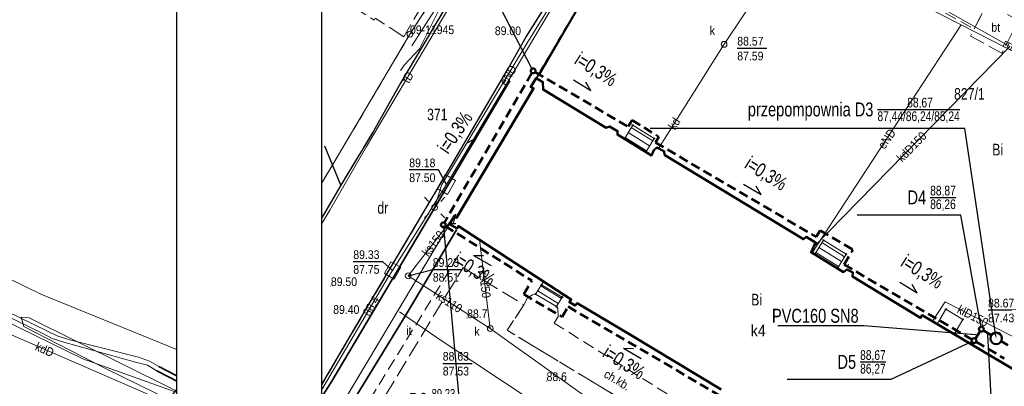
# Model space of a CAD drawing. Header units: metres. Extents: x 5550680 to 5557791, y 5952678 to 5961317.
# Tile 9 of 16: x 5550973 to 5551058, y 5960678 to 5960710. Entities that reach past the tile are written whole.
import ezdxf
from ezdxf import colors
from ezdxf.entities.mleader import LeaderData, LeaderLine
from ezdxf.enums import TextEntityAlignment as Align
from ezdxf.math import Vec2, Vec3

# ---------------------------------------------------------------- set-up
doc = ezdxf.new("R2010")
doc.units = ezdxf.units.M
doc.header["$MEASUREMENT"] = 0
doc.set_wipeout_variables(frame=1)
for name, pattern in [('0.5_0.5', [1, 0.5, -0.5]), ('1.0_0.5', [1.5, 1, -0.5]), ('1.5_0.5', [2, 1.5, -0.5]), ('219-500', [0])]:
    doc.linetypes.add(name, pattern=pattern)
doc.layers.get('0').update_dxf_attribs({"color": 2, "linetype": 'CONTINUOUS', "lineweight": 5})
for name, color, linetype in [('#PUNKTY', 7, 'CONTINUOUS'), ('202-punkt graniczny', 7, 'CONTINUOUS'), ('202-punkt graniczny-Atr103', 7, 'CONTINUOUS'), ('203-punkt graniczny', 7, 'CONTINUOUS'), ('203-punkt graniczny-Atr103', 7, 'CONTINUOUS'), ('210-oznaczenie konturu użytku gruntowego', 7, 'CONTINUOUS'), ('211-numer działki ewidencyjnej', 7, 'CONTINUOUS'), ('218-kontur użytku gruntowego', 7, 'CONTINUOUS'), ('219-działka ewidencyjna', 7, 'CONTINUOUS'), ('312-budynek ewidencyjny', 7, 'CONTINUOUS'), ('312-oznaczenie budynku ewidencyjnego-Atr117', 7, 'CONTINUOUS'), ('352-schody', 7, 'CONTINUOUS'), ('_TABELA', 7, 'CONTINUOUS'), ('chodnik', 7, 'CONTINUOUS'), ('chodnik-Atr17', 7, 'CONTINUOUS'), ('inny obiekt trwale związany z budynkiem (powierzchnia)', 7, 'CONTINUOUS'), ('inny obiekt zagospodarowania terenu', 7, 'CONTINUOUS'), ('inny obiekt zagospodarowania terenu-Atr17', 7, 'CONTINUOUS'), ('jezdnia', 7, 'CONTINUOUS'), ('komora podziemna', 7, 'CONTINUOUS'), ('kratka ściekowa', 7, 'CONTINUOUS'), ('krawężnik', 7, 'CONTINUOUS'), ('latarnia', 7, 'CONTINUOUS'), ('obszar utwardzony', 7, 'CONTINUOUS'), ('obszar utwardzony-Atr17', 7, 'CONTINUOUS'), ('obudowa ochronna przewodu', 7, 'CONTINUOUS'), ('ogrodzenie trwałe', 7, 'CONTINUOUS'), ('pikieta naturalna', 7, 'CONTINUOUS'), ('pikieta naturalna-Atr2', 7, 'CONTINUOUS'), ('pikieta sztuczna', 7, 'CONTINUOUS'), ('pikieta sztuczna-Atr2', 7, 'CONTINUOUS'), ('przewód ciepłowniczy', 7, 'CONTINUOUS'), ('przewód elektroenergetyczny podziemny', 7, 'CONTINUOUS'), ('przewód elektroenergetyczny podziemny-Atr1', 7, 'CONTINUOUS'), ('przewód kanalizacyjny', 7, 'CONTINUOUS'), ('przewód kanalizacyjny-Atr1', 7, 'CONTINUOUS'), ('przewód telekomunikacyjny podziemny', 7, 'CONTINUOUS'), ('przewód telekomunikacyjny podziemny-Atr1', 7, 'CONTINUOUS'), ('przewód wodociągowy', 7, 'CONTINUOUS'), ('Punkt budynku', 7, 'CONTINUOUS'), ('Punkt budynku-Atr104', 7, 'CONTINUOUS'), ('rzedna', 7, 'CONTINUOUS'), ('rzedna-Atr2', 7, 'CONTINUOUS'), ('rzedna-Atr3', 7, 'CONTINUOUS'), ('studnia kanalizacyjna', 7, 'CONTINUOUS'), ('studnia kanalizacyjna-Atr17', 7, 'CONTINUOUS')]:
    doc.layers.add(name, color=color, linetype=linetype)
doc.layers.add('_drenaż', color=6, linetype='1.0_0.5', lineweight=50)
doc.styles.get("Standard").update_dxf_attribs({"font": 'Working1250', "width": 0.75})
doc.linetypes.add('902-500', pattern='A,3.75,0,[1,ksztalty.shx,S=0.5,R=0,X=0,Y=0],3.75', length=7.5)

# ---------------------------------------------------------------- blocks, each defined once
blk = doc.blocks.new('203')
at = {"linetype": 'Continuous', "lineweight": 0}
h = blk.add_hatch(color=0, dxfattribs=at)
edge = h.paths.add_edge_path()
edge.add_arc((0, 0), 0.045, 0, 360)
blk = doc.blocks.new('202')
at = {"color": 0, "linetype": 'Continuous', "lineweight": 0}
blk.add_circle((0, 0), 0.25, dxfattribs=at)
blk = doc.blocks.new('PUNKTBUD')
at = {"color": 0}
blk.add_circle((0, 0), 0.045, dxfattribs=at)
blk = doc.blocks.new('PW01')
at = {"linetype": 'Continuous', "lineweight": 13}
h = blk.add_hatch(color=0, dxfattribs=at)
edge = h.paths.add_edge_path()
edge.add_arc((0, 0), 0.045, 0, 360)
blk = doc.blocks.new('US15')
at = {"color": 0, "linetype": 'Continuous', "lineweight": 13}
blk.add_circle((0, 0), 0.25, dxfattribs=at)
blk = doc.blocks.new('SM01')
at = {"color": 0, "linetype": 'Continuous', "lineweight": 13}
for p, q in [((-0.53, 0.531), (-0.883, 0.884)), ((0.531, 0.531), (0.884, 0.884)), ((-0.53, -0.53), (-0.883, -0.883)), ((0.531, -0.53), (0.884, -0.883))]:
    blk.add_line(p, q, dxfattribs=at)
blk.add_circle((0, 0), 0.25, dxfattribs=at)
blk = doc.blocks.new('US05')
at = {"color": 0, "linetype": 'Continuous', "lineweight": 13}
for p, q in [((-0.525, -0.25), (-0.525, 0.25)), ((-0.525, 0.25), (-0.175, 0.25)), ((-0.175, -0.25), (-0.175, 0.25)), ((-0.175, 0.25), (0.175, 0.25)), ((0.175, -0.25), (0.175, 0.25)), ((0.175, 0.25), (0.525, 0.25)), ((0.525, -0.25), (0.525, 0.25)), ((-0.525, -0.25), (-0.175, -0.25)), ((-0.175, -0.25), (0.175, -0.25)), ((0.175, -0.25), (0.525, -0.25))]:
    blk.add_line(p, q, dxfattribs=at)

msp = doc.modelspace()

# ---------------------------------------------------------------- linework, layer by layer
at = {"layer": '218-kontur użytku gruntowego', "color": 252, "linetype": '0.5_0.5', "lineweight": 18, "flags": 128}
for points in [[(5551043.59, 5960748.9), (5551017.57, 5960704.8)], [(5551017.84, 5960725.89), (5551006.69, 5960708.58)], [(5551006.69, 5960708.58), (5550990, 5960680.4)], [(5551017.57, 5960704.8), (5551017.12, 5960704.04)], [(5551017.34, 5960703.91), (5551010.71, 5960692.75)], [(5551017.12, 5960704.04), (5551017.34, 5960703.91)], [(5551010.49, 5960692.88), (5551010.09, 5960692.2)], [(5551010.71, 5960692.75), (5551010.49, 5960692.88)], [(5551010.09, 5960692.2), (5550999.81, 5960674.97)], [(5550988.95, 5960681.11), (5550965.88, 5960650.84)], [(5550990, 5960680.4), (5550988.95, 5960681.11)]]:
    msp.add_lwpolyline(points, dxfattribs=at)
at = {"layer": '219-działka ewidencyjna', "color": 252, "linetype": '219-500', "lineweight": 18, "flags": 128}
for points in [[(5551043.59, 5960748.9), (5551017.57, 5960704.8)], [(5551017.84, 5960725.89), (5551006.69, 5960708.58)], [(5551006.69, 5960708.58), (5550990, 5960680.4)], [(5551017.57, 5960704.8), (5551017.12, 5960704.04)], [(5551017.34, 5960703.91), (5551010.71, 5960692.75)], [(5551017.34, 5960703.91), (5551017.12, 5960704.04)], [(5551010.49, 5960692.88), (5551010.09, 5960692.2)], [(5551010.71, 5960692.75), (5551010.49, 5960692.88)], [(5551010.09, 5960692.2), (5550999.81, 5960674.97)], [(5550988.95, 5960681.11), (5550965.88, 5960650.84)], [(5550990, 5960680.4), (5550988.95, 5960681.11)]]:
    msp.add_lwpolyline(points, dxfattribs=at)
at = {"layer": '312-budynek ewidencyjny', "color": 252, "linetype": 'Continuous', "lineweight": 50, "flags": 128}
for points in [[(5551017.12, 5960704.04), (5551017.57, 5960704.8)], [(5551017.57, 5960704.8), (5551018.16, 5960704.45)], [(5551018.16, 5960704.45), (5551018.18, 5960703.82)], [(5551010.71, 5960692.75), (5551017.34, 5960703.91)], [(5551017.34, 5960703.91), (5551017.12, 5960704.04)], [(5551018.18, 5960703.82), (5551023.6, 5960700.52)], [(5551023.6, 5960700.52), (5551023.91, 5960700.63)], [(5551023.91, 5960700.63), (5551024.58, 5960700.23)], [(5551024.58, 5960700.23), (5551024.59, 5960699.93)], [(5551024.59, 5960699.93), (5551027.51, 5960698.13)], [(5551027.51, 5960698.13), (5551027.72, 5960698.57)], [(5551027.72, 5960698.57), (5551027.97, 5960698.8)], [(5551027.97, 5960698.8), (5551028.6, 5960698.49)], [(5551028.6, 5960698.49), (5551028.67, 5960698.16)], [(5551028.67, 5960698.16), (5551040.64, 5960690.92)], [(5551010.09, 5960692.2), (5551010.49, 5960692.88)], [(5551010.49, 5960692.88), (5551010.71, 5960692.75)], [(5551010.75, 5960691.84), (5551010.09, 5960692.2)], [(5551010.88, 5960692.05), (5551010.75, 5960691.84)], [(5551020.59, 5960685.72), (5551010.88, 5960692.05)], [(5551040.64, 5960690.92), (5551040.87, 5960691.11)], [(5551040.87, 5960691.11), (5551041.68, 5960690.62)], [(5551041.68, 5960690.62), (5551041.3, 5960689.8)], [(5551041.3, 5960689.8), (5551044.07, 5960688.08)], [(5551044.07, 5960688.08), (5551044.36, 5960688.31)], [(5551044.36, 5960688.31), (5551044.88, 5960688.04)], [(5551044.88, 5960688.04), (5551044.85, 5960687.71)], [(5551044.85, 5960687.71), (5551050.71, 5960684.14)], [(5551020.46, 5960685.49), (5551020.59, 5960685.72)], [(5551020.94, 5960685.2), (5551020.46, 5960685.49)], [(5551021.1, 5960685.4), (5551020.94, 5960685.2)], [(5551025.7, 5960682.67), (5551021.1, 5960685.4)], [(5551050.71, 5960684.14), (5551050.87, 5960684.37)], [(5551050.87, 5960684.37), (5551063.81, 5960676.7)], [(5551033.52, 5960677.98), (5551025.7, 5960682.67)]]:
    msp.add_lwpolyline(points, dxfattribs=at)
at = {"layer": '352-schody', "color": 252, "linetype": 'Continuous', "lineweight": 18, "flags": 128}
for points in [[(5551027.03, 5960698.42), (5551025.18, 5960699.57), (5551025.9, 5960700.73), (5551027.75, 5960699.59)], [(5551027.03, 5960698.42), (5551025.18, 5960699.57), (5551025.9, 5960700.73), (5551027.75, 5960699.59)], [(5551043.55, 5960688.4), (5551041.6, 5960689.62), (5551042.35, 5960690.83), (5551044.31, 5960689.62)], [(5551043.55, 5960688.4), (5551041.6, 5960689.62), (5551042.35, 5960690.83), (5551044.31, 5960689.62)], [(5551018.03, 5960686.98), (5551019.81, 5960685.91), (5551019.33, 5960685.12), (5551017.52, 5960686.19)], [(5551018.03, 5960686.98), (5551019.81, 5960685.91), (5551019.33, 5960685.12), (5551017.52, 5960686.19)], [(5551018.21, 5960687.27), (5551019.92, 5960686.16), (5551019.81, 5960685.91), (5551018.03, 5960686.98)], [(5551018.21, 5960687.27), (5551019.92, 5960686.16), (5551019.81, 5960685.91), (5551018.03, 5960686.98)]]:
    msp.add_lwpolyline(points, close=True, dxfattribs=at)
for points in [[(5551025.515, 5960700.109), (5551027.363, 5960698.962)], [(5551025.778, 5960700.534), (5551027.625, 5960699.388)], [(5551025.251, 5960699.684), (5551027.101, 5960698.536)], [(5551041.96, 5960690.2), (5551043.913, 5960688.983)], [(5551042.223, 5960690.625), (5551044.178, 5960689.408)], [(5551041.696, 5960689.775), (5551043.649, 5960688.559)], [(5551017.976, 5960686.897), (5551019.746, 5960685.804)], [(5551017.705, 5960686.476), (5551019.486, 5960685.377)]]:
    msp.add_lwpolyline(points, dxfattribs=at)
at = {"layer": '_drenaż', "color": 3, "ltscale": 0.8}
for p, q in [((5551017.209, 5960705.232), (5551009.663, 5960692.344)), ((5551017.496, 5960705.307), (5551025.499, 5960700.622)), ((5551025.499, 5960700.622), (5551025.857, 5960701.166)), ((5551025.857, 5960701.166), (5551028.156, 5960699.739)), ((5551027.863, 5960699.238), (5551028.156, 5960699.739)), ((5551027.863, 5960699.238), (5551041.738, 5960691.114)), ((5551009.754, 5960692.041), (5551017.189, 5960687.349)), ((5551042.066, 5960691.673), (5551041.738, 5960691.114)), ((5551042.066, 5960691.673), (5551044.902, 5960690.013)), ((5551044.148, 5960688.726), (5551044.902, 5960690.013)), ((5551044.148, 5960688.726), (5551055.157, 5960682.28)), ((5551016.498, 5960686.169), (5551017.189, 5960687.349)), ((5551016.498, 5960686.169), (5551019.815, 5960684.227)), ((5551019.815, 5960684.227), (5551020.329, 5960685.106)), ((5551020.329, 5960685.106), (5551033.74, 5960677.255))]:
    msp.add_line(p, q, dxfattribs=at)
at = {"layer": '_drenaż', "color": 3, "linetype": 'ByBlock'}
for centre in [(5551017.315, 5960705.413), (5551009.576, 5960692.153)]:
    msp.add_circle(centre, 0.21, dxfattribs=at)
at = {"layer": '_drenaż', "color": 96, "linetype": 'Continuous', "ltscale": 0.8}
msp.add_circle((5551055.34, 5960682.178), 0.21, dxfattribs=at)
at = {"layer": 'chodnik', "color": 252, "linetype": '1.0_0.5', "lineweight": 18}
for p, q in [((5551016.5, 5960685.26), (5551016.84, 5960685.86)), ((5551016.84, 5960685.86), (5551017.26, 5960686.12)), ((5551017.26, 5960686.12), (5551017.52, 5960686.19)), ((5551017.52, 5960686.19), (5551019.33, 5960685.12)), ((5551015.08, 5960683.07), (5551016.5, 5960685.26)), ((5551019.33, 5960685.12), (5551019.43, 5960684.95)), ((5551019.43, 5960684.95), (5551019.46, 5960684.27)), ((5551019.46, 5960684.27), (5551019.12, 5960683.69)), ((5551019.12, 5960683.69), (5551032.4, 5960675.39)), ((5551022.05, 5960678.86), (5551015.08, 5960683.07)), ((5551031.16, 5960673.38), (5551022.05, 5960678.86))]:
    msp.add_line(p, q, dxfattribs=at)
at = {"layer": 'chodnik', "color": 252, "linetype": '1.0_0.5', "lineweight": 18, "flags": 128}
msp.add_lwpolyline([(5551039.02, 5960720.5), (5551056.45, 5960711.2), (5551055.35, 5960709.03), (5551037.97, 5960718.48)], close=True, dxfattribs=at)
at = {"layer": 'inny obiekt trwale związany z budynkiem (powierzchnia)', "color": 252, "linetype": 'Continuous', "lineweight": 18, "flags": 128}
msp.add_lwpolyline([(5551053.63, 5960682.74), (5551052.16, 5960683.6), (5551052.92, 5960684.88), (5551054.38, 5960684.01)], close=True, dxfattribs=at)
at = {"layer": 'inny obiekt zagospodarowania terenu', "color": 252, "linetype": '1.0_0.5', "lineweight": 18, "flags": 128}
msp.add_lwpolyline([(5551010.86, 5960689.48), (5551002.48, 5960675.89)], dxfattribs=at)
at = {"layer": 'jezdnia', "color": 252, "linetype": '1.5_0.5', "lineweight": 18, "flags": 128}
msp.add_lwpolyline([(5550994.98, 5960784.13), (5551010.82, 5960776.47), (5551011.58, 5960776.08), (5551012.24, 5960775.83), (5551026.27, 5960771.44), (5551028.25, 5960770.77), (5551031.01, 5960769.6), (5551034.56, 5960768.02), (5551059.58, 5960756.71), (5551060.97, 5960756.12), (5551061.74, 5960755.89), (5551062.43, 5960755.74), (5551063.12, 5960755.67), (5551063.91, 5960755.73), (5551064.64, 5960755.81), (5551065.36, 5960756.04), (5551066.06, 5960756.37), (5551066.7, 5960756.83), (5551067.28, 5960757.31), (5551067.77, 5960757.89), (5551079.45, 5960747.69), (5551079.73, 5960746.93), (5551080.07, 5960746.33), (5551080.44, 5960745.87), (5551081, 5960745.37), (5551081.63, 5960744.97), (5551092.27, 5960739.39), (5551097.87, 5960736.71), (5551105.16, 5960733.29), (5551110.75, 5960730.69), (5551138.88, 5960717.52), (5551142.52, 5960715.82), (5551144.35, 5960715.01), (5551146.32, 5960714.35), (5551152.59, 5960711.17), (5551156.97, 5960708.01), (5551163.17, 5960701.6), (5551165.32, 5960699.54), (5551167.41, 5960697.34), (5551169.37, 5960695.05), (5551171.24, 5960692.69), (5551172.93, 5960690.25), (5551174.54, 5960687.72), (5551176.07, 5960685.11), (5551177.73, 5960682.64), (5551181.05, 5960678.02), (5551181.81, 5960677.1), (5551173.56, 5960671.89), (5551172.44, 5960674.5), (5551169.81, 5960680.86), (5551168.09, 5960684.08), (5551165.14, 5960688.44), (5551163.71, 5960690.31), (5551161.15, 5960693.26), (5551158.4, 5960696.17), (5551155.35, 5960699.15), (5551153.3, 5960700.95), (5551151.04, 5960702.85), (5551148.59, 5960704.56), (5551146.04, 5960706.16), (5551143.37, 5960707.59), (5551140.72, 5960708.95), (5551138, 5960710.27), (5551135.93, 5960711.2), (5551133.16, 5960712.24), (5551129.83, 5960713.29), (5551103.21, 5960725.56), (5551099.26, 5960727.4), (5551095.51, 5960729.06), (5551082.66, 5960734.93), (5551078.87, 5960736.66), (5551073.03, 5960739.33), (5551051.86, 5960748.96), (5551048.09, 5960750.62), (5551047.09, 5960750.96), (5551046.83, 5960751.01), (5551045.88, 5960751.17), (5551044.81, 5960751.14), (5551043.62, 5960750.96), (5551042.81, 5960750.71), (5551041.95, 5960750.25), (5551041.22, 5960749.63), (5551040.53, 5960748.75), (5551039.77, 5960747.5), (5551038.8, 5960745.88), (5551028.31, 5960727.99), (5551025.4, 5960723.04), (5551023.03, 5960719.01), (5551021.85, 5960716.89), (5551018.5, 5960711.16), (5551016.71, 5960708.35), (5551015.13, 5960705.56), (5551009.5, 5960695.98), (5551009.16, 5960695.39), (5551003.09, 5960685.2), (5550998.21, 5960676.87), (5550995.71, 5960672.89), (5550995.92, 5960672.69), (5550995.45, 5960672.06), (5550995.15, 5960672.21), (5550992.68, 5960668.88), (5550986.83, 5960673.24), (5550990.17, 5960677.65), (5550991.26, 5960679.29), (5550992.04, 5960680.51), (5550992.86, 5960681.95), (5550996.61, 5960688.53), (5551000.73, 5960695.57), (5551003.54, 5960700.21), (5551005.91, 5960704.41), (5551009.7, 5960710.79), (5551010.84, 5960712.61), (5551012.91, 5960716.09), (5551015.74, 5960720.74), (5551019.64, 5960727.49), (5551024.05, 5960735.17), (5551024.34, 5960735.68), (5551032.56, 5960749.69), (5551033.46, 5960751.58), (5551033.46, 5960751.79), (5551033.51, 5960753.68), (5551032.82, 5960755.5), (5551032.06, 5960756.76), (5551030.97, 5960757.95), (5551029.96, 5960758.74), (5551000.4, 5960771.95), (5550999.27, 5960772.38), (5550982.62, 5960778.66), (5550981.47, 5960778.92), (5550980.2, 5960778.97), (5550983.19, 5960788.38)], close=True, dxfattribs=at)
at = {"layer": 'komora podziemna', "color": 252, "linetype": 'Continuous', "lineweight": 18, "flags": 128}
for points in [[(5551009.05, 5960695.29), (5551009.73, 5960696.49), (5551010.62, 5960695.98), (5551009.94, 5960694.78)], [(5551004.48, 5960687.95), (5551005.04, 5960688.97), (5551005.89, 5960688.5), (5551005.33, 5960687.47)]]:
    msp.add_lwpolyline(points, close=True, dxfattribs=at)
at = {"layer": 'krawężnik', "color": 252, "linetype": 'Continuous', "lineweight": 25, "flags": 128}
for points in [[(5550970.77, 5960639.84), (5550980.8, 5960653.06), (5550982.23, 5960654.95), (5550987.28, 5960661.77), (5550989.22, 5960664.35), (5550992.68, 5960668.88), (5550995.15, 5960672.21), (5550995.45, 5960672.06), (5550995.92, 5960672.69), (5550995.71, 5960672.89), (5550998.21, 5960676.87), (5551003.09, 5960685.2), (5551009.16, 5960695.39), (5551009.5, 5960695.98), (5551015.13, 5960705.56), (5551016.71, 5960708.35), (5551018.5, 5960711.16), (5551021.85, 5960716.89), (5551023.03, 5960719.01), (5551025.4, 5960723.04), (5551028.31, 5960727.99), (5551038.8, 5960745.88), (5551039.77, 5960747.5)], [(5551019.64, 5960727.49), (5551015.74, 5960720.74), (5551012.91, 5960716.09), (5551010.84, 5960712.61), (5551009.7, 5960710.79), (5551005.91, 5960704.41), (5551003.54, 5960700.21), (5551000.73, 5960695.57), (5550996.61, 5960688.53)], [(5551000.73, 5960695.57), (5550999.35, 5960698.92)], [(5550957.98, 5960642.26), (5550958.5, 5960642.01), (5550959.4, 5960641.5), (5550960.1, 5960641.23), (5550960.84, 5960641.08), (5550961.56, 5960641.09), (5550962.26, 5960641.34), (5550963.07, 5960641.88), (5550963.6, 5960642.47), (5550975.12, 5960657.59), (5550981.44, 5960666.13), (5550983.36, 5960668.71), (5550986.83, 5960673.24), (5550990.17, 5960677.65), (5550991.26, 5960679.29), (5550992.04, 5960680.51), (5550992.86, 5960681.95), (5550996.61, 5960688.53)]]:
    msp.add_lwpolyline(points, dxfattribs=at)
at = {"layer": 'obszar utwardzony', "color": 252, "linetype": '1.5_0.5', "lineweight": 18, "flags": 128}
for points in [[(5551006.17, 5960708.36), (5551003.7, 5960709.95), (5551003.6, 5960709.78), (5550986.73, 5960720.61), (5550988.91, 5960723.81), (5550998.05, 5960738.44), (5550995.28, 5960740.23), (5550989.34, 5960744.07), (5550987.42, 5960745.28), (5550981.44, 5960748.86), (5550977.12, 5960751.78), (5550977.73, 5960752.68), (5550974.38, 5960754.68), (5550973.93, 5960753.93), (5550972.16, 5960755.12), (5550972.48, 5960755.57), (5550971.66, 5960756.15), (5550971.35, 5960755.69), (5550970.52, 5960756.22), (5550970.84, 5960756.69), (5550969.95, 5960757.29), (5550969.63, 5960756.82), (5550968.58, 5960757.55), (5550968.98, 5960758.15), (5550967.02, 5960759.46), (5550966.61, 5960758.86), (5550965.67, 5960759.49), (5550966.31, 5960760.44), (5550969.9, 5960766.13), (5550971.92, 5960764.84), (5550972.29, 5960764.63), (5550986.76, 5960756.32), (5550989.3, 5960754.87), (5550989.74, 5960755.6), (5551005.04, 5960746.51), (5551006.02, 5960746.85), (5551008.43, 5960745.41), (5551008.31, 5960744.53), (5551013.66, 5960741.37), (5551014.53, 5960740.86), (5551019.57, 5960737.89), (5551019.89, 5960736.8), (5551020.62, 5960735.84), (5551021.58, 5960735.11), (5551024.05, 5960735.17), (5551019.64, 5960727.49), (5551019.15, 5960730.12), (5551018.76, 5960730.32), (5551010.71, 5960716.15), (5551010.95, 5960715.8), (5551008.88, 5960712.53), (5551008.62, 5960712.64)], [(5551056.45, 5960711.2), (5551059.16, 5960709.76), (5551058.22, 5960707.9), (5551057.75, 5960706.95), (5551055.03, 5960708.4), (5551055.35, 5960709.03)], [(5551011.27, 5960688.47), (5551016.5, 5960685.26), (5551015.08, 5960683.07), (5551022.05, 5960678.86), (5551031.16, 5960673.38), (5551031.08, 5960673.26), (5551026.14, 5960665.42), (5551007.49, 5960675.43), (5551004.36, 5960677.12)]]:
    msp.add_lwpolyline(points, close=True, dxfattribs=at)
at = {"layer": 'obudowa ochronna przewodu', "color": 252, "linetype": 'Continuous', "lineweight": 35, "flags": 128}
for points in [[(5550985.04, 5960679.95), (5550997.47, 5960673.48)], [(5550997.25, 5960673.19), (5550984.85, 5960679.59)]]:
    msp.add_lwpolyline(points, dxfattribs=at)
at = {"layer": 'ogrodzenie trwałe', "color": 252, "linetype": '902-500', "lineweight": 35, "flags": 128}
for points in [[(5551106.88, 5960682.01), (5551106.48, 5960698.18), (5551103.25, 5960720.68), (5551076.35, 5960733.47), (5551043.59, 5960748.9), (5551031.19, 5960727.95), (5551027.93, 5960722.3), (5551020.26, 5960709.2), (5551017.83, 5960705.04), (5551017.57, 5960704.8)], [(5550993.18, 5960668.7), (5550994.42, 5960670.21), (5550996.73, 5960673.51), (5550997.83, 5960675.33), (5550999.94, 5960678.69), (5551005.06, 5960687.31), (5551015.29, 5960704.56)], [(5551024.15, 5960662.23), (5551017.52, 5960665.75), (5551006.03, 5960671.93), (5551000.42, 5960674.91), (5551001.82, 5960677.03), (5551006.36, 5960684.44), (5551010.69, 5960691.71)]]:
    msp.add_lwpolyline(points, dxfattribs=at)
at = {"layer": 'przewód ciepłowniczy', "color": 252, "linetype": 'Continuous', "lineweight": 18, "flags": 128}
for points in [[(5550942.59, 5960698.55), (5550974.96, 5960682.81), (5550975.84, 5960682.37), (5550976.83, 5960682.04), (5550983.02, 5960680.32), (5550984.06, 5960680.07), (5550984.85, 5960679.59), (5550997.25, 5960673.19)], [(5550997.47, 5960673.48), (5550985.04, 5960679.95), (5550984.23, 5960680.4), (5550983.28, 5960680.76), (5550977.24, 5960682.29), (5550976.26, 5960682.59), (5550975.37, 5960683.01), (5550942.98, 5960698.79)], [(5551047.6, 5960646.91), (5551046.56, 5960647.35), (5551024.56, 5960658.08), (5551023.45, 5960656.94), (5551021.51, 5960657.78), (5551021.71, 5960659.45), (5550995.62, 5960672.35), (5550980.38, 5960679.81), (5550973.39, 5960683.39), (5550973.17, 5960684.2)], [(5550973.17, 5960684.2), (5550973.85, 5960684.15), (5551022.9, 5960659.83), (5551022.69, 5960658.28), (5551023.17, 5960658.1), (5551024.28, 5960659.21), (5551039.51, 5960651.81), (5551047.16, 5960648.1), (5551047.6, 5960646.91)]]:
    msp.add_lwpolyline(points, dxfattribs=at)
at = {"layer": 'przewód elektroenergetyczny podziemny', "color": 252, "linetype": 'Continuous', "lineweight": 18, "flags": 128}
for points in [[(5551008.82, 5960693.64), (5551009.45, 5960695.62), (5551016.78, 5960707.78), (5551022.32, 5960716.73), (5551022.88, 5960718), (5551023.98, 5960718.73), (5551029.51, 5960728.49), (5551036.18, 5960740.28), (5551036.55, 5960741.53), (5551038.62, 5960742.68), (5551043.26, 5960749.5), (5551054.44, 5960744.36), (5551059.4, 5960742.18), (5551075.08, 5960734.63), (5551085.13, 5960729.82), (5551092.19, 5960726.45), (5551106.56, 5960720.12), (5551106.9, 5960719.24)], [(5551054.24, 5960709.37), (5551050.61, 5960711.22), (5551036.37, 5960718.54), (5551036.14, 5960719.2), (5551036.79, 5960720.83), (5551047.25, 5960738.77), (5551048.74, 5960741.07), (5551089.59, 5960719.74), (5551090.24, 5960719.52), (5551090.29, 5960718.79), (5551082.84, 5960707.12)], [(5551054.24, 5960709.37), (5551041.39, 5960689.74)], [(5551082.84, 5960707.12), (5551078.94, 5960696.96), (5551077.17, 5960696.76), (5551070.01, 5960701.08), (5551060.54, 5960706.15), (5551054.24, 5960709.37)], [(5550989.28, 5960681), (5550993.04, 5960678.28)], [(5550989.67, 5960679.8), (5550990.97, 5960680.09), (5550998.79, 5960674.93), (5551000.31, 5960673.94), (5551000.75, 5960673.42)]]:
    msp.add_lwpolyline(points, dxfattribs=at)
at = {"layer": 'przewód kanalizacyjny', "color": 252, "linetype": 'Continuous', "lineweight": 18, "flags": 128}
for points in [[(5551020.99, 5960729.8), (5551013.68, 5960718.24), (5551006.86, 5960707.57)], [(5551058.43, 5960707.52), (5551040.45, 5960717.68), (5551030.59, 5960723.5), (5551030.1, 5960723.79)], [(5551033.78, 5960707.7), (5551040.45, 5960717.68)], [(5551028.14, 5960698.72), (5551033.78, 5960707.7)], [(5551058.43, 5960707.52), (5551041.5, 5960690.23)], [(5551006.54, 5960687.76), (5551010.49, 5960692.88)], [(5551012.68, 5960690.88), (5551013.62, 5960683.23)], [(5551013.62, 5960683.23), (5551006.54, 5960687.76)], [(5550995.38, 5960672.67), (5550966.39, 5960685.22)], [(5551051.75, 5960683.85), (5551052.85, 5960685.53), (5551065.31, 5960679.16)], [(5551037.09, 5960666.49), (5551013.62, 5960683.23)]]:
    msp.add_lwpolyline(points, dxfattribs=at)
at = {"layer": 'przewód telekomunikacyjny podziemny', "color": 252, "linetype": 'Continuous', "lineweight": 18, "flags": 128}
for points in [[(5551005.86, 5960705.45), (5551006.22, 5960705.94), (5551007.51, 5960707.32), (5551009.41, 5960711.09), (5551012.81, 5960716.4), (5551019.78, 5960728.48), (5551023.51, 5960734.94), (5551032.82, 5960750.63), (5551037.93, 5960767.13), (5551037.78, 5960767.59)], [(5551041.88, 5960750.23), (5551041.28, 5960748.73), (5551029.15, 5960728.38), (5551023.36, 5960718.59), (5551020.11, 5960712.82), (5551009.84, 5960695.64), (5551005.19, 5960688.22)], [(5550991.39, 5960679.45), (5550999.78, 5960693.43), (5551002.95, 5960698.89), (5551007.87, 5960707.16), (5551018.3, 5960724.75), (5551021.37, 5960730.41)], [(5550935.17, 5960707.32), (5550935.16, 5960706.65), (5550934.84, 5960705.36), (5550945.53, 5960700.13), (5550956.44, 5960694.73), (5550965.47, 5960690.6), (5550967.85, 5960689.61), (5550974.86, 5960686.17), (5550988.96, 5960680.43), (5550990.09, 5960680.39), (5550991.39, 5960679.45)], [(5551000.45, 5960669.86), (5551000.28, 5960670.07), (5550991.96, 5960674.02), (5550987.65, 5960677.33), (5550978.47, 5960680.61), (5550953.54, 5960692.78), (5550939.08, 5960699.6), (5550938.84, 5960699.7)], [(5551005.19, 5960688.22), (5551004.82, 5960687.64), (5550999.14, 5960678.06), (5550993.77, 5960669.25), (5550990.02, 5960663.09)]]:
    msp.add_lwpolyline(points, dxfattribs=at)
at = {"layer": 'przewód wodociągowy', "color": 252, "linetype": 'Continuous', "lineweight": 18, "flags": 128}
msp.add_lwpolyline([(5551005.8, 5960684.66), (5551009.3, 5960682.26), (5551028.75, 5960669.35), (5551029.74, 5960668.95), (5551038.12, 5960663.97), (5551039.86, 5960657.27), (5551045.67, 5960653.91)], dxfattribs=at)
at = {"layer": 'rzedna-Atr2', "color": 252, "flags": 128}
for points in [[(5551034.92, 5960707.36), (5551037.462, 5960707.36)], [(5551009.84, 5960695.64), (5551009.16, 5960696.88), (5551006.628, 5960696.88)], [(5551005.19, 5960688.22), (5551004.34, 5960688.98), (5551001.803, 5960688.98)], [(5551006.54, 5960687.76), (5551008.66, 5960688.3), (5551011.165, 5960688.3)], [(5551059.24, 5960682.47), (5551059.12, 5960684.8), (5551056.551, 5960684.8)], [(5551009.52, 5960680.22), (5551012.057, 5960680.22)]]:
    msp.add_lwpolyline(points, dxfattribs=at)

# ---------------------------------------------------------------- block references
at = {"layer": '202-punkt graniczny', "color": 252, "linetype": 'Continuous', "lineweight": 18}
for p in [(5551006.69, 5960708.58), (5550988.95, 5960681.11)]:
    msp.add_blockref('202', p, dxfattribs=at)
at = {"layer": '203-punkt graniczny', "color": 252, "linetype": 'Continuous', "lineweight": 18}
for p in [(5551017.57, 5960704.8), (5551017.12, 5960704.04), (5551017.34, 5960703.91), (5551010.49, 5960692.88), (5551010.71, 5960692.75), (5551010.09, 5960692.2), (5550990, 5960680.4)]:
    msp.add_blockref('203', p, dxfattribs=at)
at = {"layer": 'komora podziemna', "color": 252, "linetype": 'Continuous', "lineweight": 18, "rotation": 60.43999999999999}
msp.add_blockref('US15', (5551006.54, 5960687.76), dxfattribs=at)
at = {"layer": 'kratka ściekowa', "color": 252, "linetype": 'Continuous', "lineweight": 18, "rotation": 334.068}
msp.add_blockref('US05', (5551058.43, 5960707.52), dxfattribs=at)
at = {"layer": 'latarnia', "color": 252, "linetype": 'Continuous', "lineweight": 18}
msp.add_blockref('SM01', (5551008.82, 5960693.64), dxfattribs=at)
at = {"layer": 'pikieta naturalna', "color": 252, "linetype": 'Continuous', "lineweight": 13}
for p in [(5551044.51, 5960688.74), (5551011.62, 5960684.12), (5551018.47, 5960678.7)]:
    msp.add_blockref('PW01', p, dxfattribs=at)
at = {"layer": 'pikieta sztuczna', "color": 252, "linetype": 'Continuous', "lineweight": 13}
for p in [(5551016.71, 5960708.35), (5550996.61, 5960688.53), (5550999.87, 5960686.88), (5551003.09, 5960685.2)]:
    msp.add_blockref('PW01', p, dxfattribs=at)
at = {"layer": 'Punkt budynku', "color": 252, "linetype": 'Continuous', "lineweight": 18}
for p in [(5551017.57, 5960704.8), (5551018.16, 5960704.45), (5551017.12, 5960704.04), (5551017.34, 5960703.91), (5551018.18, 5960703.82), (5551023.6, 5960700.52), (5551023.91, 5960700.63), (5551024.58, 5960700.23), (5551025.9, 5960700.73), (5551024.59, 5960699.93), (5551025.18, 5960699.57), (5551027.75, 5960699.59), (5551027.03, 5960698.42), (5551027.72, 5960698.57), (5551027.97, 5960698.8), (5551028.6, 5960698.49), (5551027.51, 5960698.13), (5551028.67, 5960698.16), (5551010.49, 5960692.88), (5551010.71, 5960692.75), (5551010.09, 5960692.2), (5551010.75, 5960691.84), (5551010.88, 5960692.05), (5551040.64, 5960690.92), (5551040.87, 5960691.11), (5551042.35, 5960690.83), (5551041.68, 5960690.62), (5551041.3, 5960689.8), (5551041.6, 5960689.62), (5551044.31, 5960689.62), (5551043.55, 5960688.4), (5551044.36, 5960688.31), (5551044.07, 5960688.08), (5551044.85, 5960687.71), (5551044.88, 5960688.04), (5551018.03, 5960686.98), (5551018.21, 5960687.27), (5551017.52, 5960686.19), (5551019.81, 5960685.91), (5551019.92, 5960686.16), (5551020.59, 5960685.72), (5551019.33, 5960685.12), (5551020.46, 5960685.49), (5551020.94, 5960685.2), (5551021.1, 5960685.4), (5551052.92, 5960684.88), (5551050.71, 5960684.14), (5551050.87, 5960684.37), (5551054.38, 5960684.01), (5551052.16, 5960683.6), (5551025.7, 5960682.67), (5551053.63, 5960682.74)]:
    msp.add_blockref('PUNKTBUD', p, dxfattribs=at)
at = {"layer": 'rzedna', "color": 252, "linetype": 'Continuous', "lineweight": 18}
for p in [(5551033.78, 5960707.7), (5551009.84, 5960695.64), (5551005.19, 5960688.22), (5551004.82, 5960687.64), (5551006.54, 5960687.76), (5551013.62, 5960683.23)]:
    msp.add_blockref('PW01', p, dxfattribs=at)
at = {"layer": 'studnia kanalizacyjna', "color": 252, "linetype": 'Continuous', "lineweight": 18}
for p in [(5551033.78, 5960707.7), (5551013.62, 5960683.23)]:
    msp.add_blockref('US15', p, dxfattribs=at)

# ---------------------------------------------------------------- texts
at = {"layer": '202-punkt graniczny-Atr103', "color": 252, "width": 0.9}
for s, p in [('09-11945', (5551006.69, 5960708.58)), ('09-11943', (5550988.95, 5960681.11))]:
    msp.add_text(s, height=0.75, dxfattribs=at).set_placement(p)
at = {"layer": '203-punkt graniczny-Atr103', "color": 252, "width": 0.9}
msp.add_text('09-11944', height=0.75, dxfattribs=at).set_placement((5550990, 5960680.4))
at = {"layer": '210-oznaczenie konturu użytku gruntowego', "color": 252, "linetype": 'Continuous', "lineweight": 18, "width": 0.79}
for s, p in [('Bi', (5551056.91, 5960698.13)), ('dr', (5551003.88, 5960693.11)), ('Bi', (5551036.12, 5960685.21))]:
    msp.add_text(s, height=1, dxfattribs=at).set_placement(p)
at = {"layer": '211-numer działki ewidencyjnej', "color": 252, "linetype": 'Continuous', "lineweight": 18, "width": 0.79}
msp.add_text('827/1', height=1, dxfattribs=at).set_placement((5551053.62, 5960703.93), align=Align.TOP_LEFT)
msp.add_text('371', height=1, dxfattribs=at).set_placement((5551008.17, 5960701.16))
at = {"layer": '312-oznaczenie budynku ewidencyjnego-Atr117', "color": 252, "width": 0.9}
msp.add_text('k4', height=1, dxfattribs=at).set_placement((5551036.73, 5960683.04), align=Align.MIDDLE_CENTER)
at = {"layer": 'chodnik-Atr17', "color": 252, "width": 0.9}
msp.add_text('ch.kb.', height=0.75, rotation=-31.029, dxfattribs=at).set_placement((5551023.34, 5960679.08))
at = {"layer": 'inny obiekt zagospodarowania terenu-Atr17', "color": 252, "width": 0.9}
msp.add_text('it', height=0.75, dxfattribs=at).set_placement((5551006.38, 5960682.67))
at = {"layer": 'obszar utwardzony-Atr17', "color": 252, "width": 0.9}
msp.add_text('bt', height=0.75, dxfattribs=at).set_placement((5551056.83, 5960708.78))
at = {"layer": 'pikieta naturalna-Atr2', "color": 252, "width": 0.9}
for s, p in [('88.7', (5551011.62, 5960684.12)), ('88.6', (5551018.47, 5960678.7))]:
    msp.add_text(s, height=0.75, dxfattribs=at).set_placement(p)
at = {"layer": 'pikieta sztuczna-Atr2', "color": 252, "width": 0.9}
for s, p in [('89.00', (5551014.01, 5960708.49)), ('89.56', (5550996.76, 5960687.61)), ('89.50', (5550999.87, 5960686.88)), ('89.40', (5551000.07, 5960684.48))]:
    msp.add_text(s, height=0.75, dxfattribs=at).set_placement(p)
at = {"layer": 'przewód elektroenergetyczny podziemny-Atr1', "color": 252, "width": 0.9}
for rotation, p in [(418.267, (5551015.15, 5960705.04)), (415.168, (5551047.82, 5960699.56)), (-35.882, (5550991.16, 5960679.64))]:
    msp.add_text('eND', height=0.75, rotation=rotation, dxfattribs=at).set_placement(p, align=Align.MIDDLE_CENTER)
at = {"layer": 'przewód kanalizacyjny-Atr1', "color": 252, "width": 0.9}
for s, rotation, p in [('kd', 57.869, (5551029.23, 5960700.46)), ('ks150', 52.351, (5551007.96, 5960689.6)), ('klD150', -27.078, (5551053.99, 5960684.95)), ('kdD', -23.408, (5550974.45, 5960681.73))]:
    msp.add_text(s, height=0.75, rotation=rotation, dxfattribs=at).set_placement(p, align=Align.MIDDLE_LEFT)
for s, rotation, p in [('kdD150', 45.603, (5551049.962, 5960698.872)), ('ks150', -82.995, (5551013.15, 5960687.054)), ('ks110', -32.612, (5551010.077, 5960685.497))]:
    msp.add_text(s, height=0.75, rotation=rotation, dxfattribs=at).set_placement(p, align=Align.MIDDLE_CENTER)
at = {"layer": 'przewód telekomunikacyjny podziemny-Atr1', "color": 252, "width": 0.9}
msp.add_text('tD', height=0.75, rotation=59.251, dxfattribs=at).set_placement((5551006.502, 5960704.86), align=Align.MIDDLE_CENTER)
at = {"layer": 'Punkt budynku-Atr104', "color": 252, "oblique": 15, "width": 0.9}
msp.add_text('1', height=0.9, dxfattribs=at).set_placement((5551010.09, 5960692.2))
at = {"layer": 'rzedna-Atr2', "color": 252, "width": 0.9}
for s, p in [('88.57', (5551034.92, 5960707.368)), ('89.18', (5551006.628, 5960696.888)), ('89.33', (5551001.803, 5960688.987)), ('89.23', (5551008.66, 5960688.308)), ('88.67', (5551056.551, 5960684.808)), ('88.63', (5551009.52, 5960680.228))]:
    msp.add_text(s, height=0.75, dxfattribs=at).set_placement(p, align=Align.BOTTOM_LEFT)
msp.add_text('88.4', height=0.75, rotation=59.348, dxfattribs=at).set_placement((5551002.9, 5960684.41), align=Align.MIDDLE_LEFT)
at = {"layer": 'rzedna-Atr3', "color": 252, "width": 0.9}
for s, p in [('87.59', (5551034.92, 5960706.093)), ('87.50', (5551006.628, 5960695.612)), ('87.75', (5551001.803, 5960687.712)), ('88.51', (5551008.66, 5960687.032)), ('87.43', (5551056.551, 5960683.532)), ('87.53', (5551009.52, 5960678.952))]:
    msp.add_text(s, height=0.75, dxfattribs=at).set_placement(p, align=Align.BOTTOM_LEFT)
at = {"layer": 'studnia kanalizacyjna-Atr17', "color": 252, "width": 0.9}
for p in [(5551033, 5960708.51), (5551012.7, 5960682.6)]:
    msp.add_text('k', height=0.75, dxfattribs=at).set_placement(p, align=Align.RIGHT)

# ---------------------------------------------------------------- next in the draw order: wipeouts: each hides what was drawn before it
at = {"ltscale": 0.8}
msp.add_wipeout([(5551085.293, 5960758.508), (5551083.693, 5960752.356), (5550999.063, 5960752.356), (5550999.063, 5960609.956), (5551102.063, 5960609.956), (5551102.063, 5960606.906), (5550986.563, 5960606.906), (5550986.563, 5960755.406)], dxfattribs=at).dxf.layer = '_drenaż'

# ---------------------------------------------------------------- next in the draw order: hatches: boundary and pattern name
at = {"layer": '_drenaż', "linetype": 'Continuous', "ltscale": 0.8}
for points in [[(5551055.469, 5960682.553), (5551055.629, 5960682.451), (5551055.774, 5960682.857)], [(5551056.37, 5960683.066), (5551056.264, 5960682.909), (5551056.666, 5960682.753)]]:
    msp.add_hatch(color=96, dxfattribs=at).paths.add_polyline_path(points)

# ---------------------------------------------------------------- next in the draw order: linework, layer by layer
at = {"layer": '_drenaż', "color": 7, "linetype": 'Continuous', "lineweight": 30, "ltscale": 0.8}
for p, q in [((5551022.294, 5960703.698), (5551020.786, 5960704.607)), ((5551022.294, 5960703.698), (5551021.87, 5960704.447)), ((5551012.412, 5960699.615), (5551011.454, 5960698.139)), ((5551012.412, 5960699.615), (5551011.65, 5960699.216)), ((5551036.968, 5960694.725), (5551035.46, 5960695.633)), ((5551036.968, 5960694.725), (5551036.544, 5960695.473)), ((5551012.18, 5960689.523), (5551013.703, 5960688.642)), ((5551012.18, 5960689.523), (5551013.04, 5960689.514)), ((5551050.433, 5960686.27), (5551048.926, 5960687.178)), ((5551050.433, 5960686.27), (5551050.009, 5960687.018)), ((5551025.104, 5960681.519), (5551026.627, 5960680.638)), ((5551025.104, 5960681.519), (5551025.964, 5960681.509))]:
    msp.add_line(p, q, dxfattribs=at)
at = {"layer": '_drenaż', "color": 96, "linetype": 'Continuous', "ltscale": 0.8}
for p, q in [((5551055.862, 5960682.996), (5551055.454, 5960682.357)), ((5551056.154, 5960683.063), (5551056.83, 5960682.648)), ((5551057.682, 5960682.125), (5551058.254, 5960681.775))]:
    msp.add_line(p, q, dxfattribs=at)
at = {"layer": '_drenaż', "color": 3, "ltscale": 0.8}
msp.add_line((5551055.519, 5960682.068), (5551057.934, 5960680.654), dxfattribs=at)
at = {"layer": '_drenaż', "color": 96, "linetype": 'Continuous', "ltscale": 0.8}
for centre, radius in [((5551055.975, 5960683.173), 0.21), ((5551057.249, 5960682.374), 0.5)]:
    msp.add_circle(centre, radius, dxfattribs=at)
at = {"layer": '_TABELA', "color": 7}
msp.add_lwpolyline([(5550986.563, 5960755.406), (5551196.563, 5960755.406), (5550986.563, 5960755.406), (5550986.563, 5960606.906), (5551196.563, 5960606.906), (5551196.563, 5960755.406)], dxfattribs=at)
msp.add_lwpolyline([(5551193.563, 5960752.356), (5550999.063, 5960752.356), (5550999.063, 5960609.956), (5551193.563, 5960609.956)], close=True, dxfattribs=at)

# ---------------------------------------------------------------- next in the draw order: texts
at = {"layer": '#PUNKTY', "lineweight": 5, "ltscale": 0.8, "char_height": 1.2, "attachment_point": 3}
for insert, rotation in [((5551024.699, 5960705.023), 327.65256), ((5551011.168, 5960702.063), 55.7434), ((5551039.373, 5960696.049), 327.65256), ((5551014.201, 5960687.79), 327.65256), ((5551052.838, 5960687.594), 327.65256), ((5551027.125, 5960679.786), 327.65256)]:
    msp.add_mtext('\\fArial|b0|i0;\\A1;i=0,3%', dxfattribs=dict(at, insert=insert, rotation=rotation))

# ---------------------------------------------------------------- next in the draw order: leaders
at = {"layer": '#PUNKTY', "lineweight": 5, "ltscale": 0.8}
ml = msp.add_multileader_mtext('Standard', dxfattribs=at)
ml.set_content('\\fArial|b0|i0;\\A1;D7 \\H0.65x;\\S89,00/86,41;')
ml.set_leader_properties()
ml.build(insert=Vec2(0, 0))
ml.multileader.update_dxf_attribs({"text_left_attachment_type": 5, "text_right_attachment_type": 5, "dogleg_length": 0.36, "arrow_head_size": 0.18})
ctx = ml.context
ctx.base_point, ctx.char_height, ctx.arrow_head_size, ctx.landing_gap_size, ctx.plane_origin = Vec3(5551004.551, 5960721.586), 1.2, 0.18, 0.09, Vec3(-59.095, 39.94)
ctx.left_attachment, ctx.right_attachment, ctx.text_align_type = 5, 5, 2
notes = []
notes.append((ctx, [(0, (1, 1, 0), (5551008.954, 5960721.586), (-1, 0), 0.36, [(0, [(5551017.315, 5960705.413)], 0, [])])]))
ctx.mtext.insert, ctx.mtext.alignment = Vec3(5551008.504, 5960723.96), 3
ml = msp.add_multileader_mtext('Standard', dxfattribs=at)
ml.set_content('\\fArial|b0|i0;\\A1;przepompownia D3 \\H0.7x;\\S 88,67/87,44\\/86,24\\/85,24;')
ml.set_leader_properties()
ml.build(insert=Vec2(0, 0))
ml.multileader.update_dxf_attribs({"text_left_attachment_type": 5, "text_right_attachment_type": 5, "dogleg_length": 0.36, "arrow_head_size": 0.18})
ctx = ml.context
ctx.base_point, ctx.char_height, ctx.arrow_head_size, ctx.landing_gap_size, ctx.plane_origin = Vec3(5551038.326, 5960701.784), 1.2, 0.18, 0.09, Vec3(-21.837, -6.14)
ctx.left_attachment, ctx.right_attachment, ctx.text_align_type = 5, 5, 2
notes.append((ctx, [(0, (1, 1, 0), (5551054.556, 5960700.464), (-1, 0), 0.36, [(0, [(5551057.249, 5960682.374)], 0, [])])]))
ctx.mtext.insert, ctx.mtext.alignment = Vec3(5551054.106, 5960703.104), 3
ml = msp.add_multileader_mtext('Standard', dxfattribs=at)
ml.set_content('\\fArial|b0|i0;\\A1;D4 \\H0.7x;\\S88,87/86,26;')
ml.set_leader_properties()
ml.build(insert=Vec2(0, 0))
ml.multileader.update_dxf_attribs({"text_left_attachment_type": 5, "text_right_attachment_type": 5, "dogleg_length": 0.36, "arrow_head_size": 0.18})
ctx = ml.context
ctx.base_point, ctx.char_height, ctx.arrow_head_size, ctx.landing_gap_size, ctx.plane_origin = Vec3(5551049.655, 5960694.254), 1.2, 0.18, 0.09, Vec3(-23.937, -9.661)
ctx.left_attachment, ctx.right_attachment, ctx.text_align_type = 5, 5, 2
notes.append((ctx, [(0, (1, 1, 0), (5551054.212, 5960692.985), (-1, 0), 0.36, [(0, [(5551055.975, 5960683.173)], 0, [])])]))
ctx.mtext.insert, ctx.mtext.alignment = Vec3(5551053.762, 5960695.523), 3
ml = msp.add_multileader_mtext('Standard', dxfattribs=at)
ml.set_content('\\fArial|b0|i0;\\A1;D8 \\H0.65x;\\S89,23/86,46;')
ml.set_leader_properties()
ml.build(insert=Vec2(0, 0))
ml.multileader.update_dxf_attribs({"text_left_attachment_type": 5, "text_right_attachment_type": 5, "dogleg_length": 0.36, "arrow_head_size": 0.18})
ctx = ml.context
ctx.base_point, ctx.char_height, ctx.arrow_head_size, ctx.landing_gap_size, ctx.plane_origin = Vec3(5551006.647, 5960675.634), 1.2, 0.18, 0.09, Vec3(-56.999, -6.013)
ctx.left_attachment, ctx.right_attachment, ctx.text_align_type = 5, 5, 2
notes.append((ctx, [(0, (1, 1, 0), (5551011.051, 5960675.634), (-1, 0), 0.36, [(0, [(5551009.576, 5960692.153)], 0, [])])]))
ctx.mtext.insert, ctx.mtext.alignment = Vec3(5551010.601, 5960678.008), 3
ml = msp.add_multileader_mtext('Standard', dxfattribs=at)
ml.set_content('\\fArial|b0|i0;\\A1;PVC160 SN8')
ml.set_leader_properties()
ml.build(insert=Vec2(0, 0))
ml.multileader.update_dxf_attribs({"text_left_attachment_type": 5, "text_right_attachment_type": 5, "dogleg_length": 0.36, "arrow_head_size": 0.18})
ctx = ml.context
ctx.base_point, ctx.char_height, ctx.arrow_head_size, ctx.landing_gap_size, ctx.plane_origin = Vec3(5551037.979, 5960683.46), 1.2, 0.18, 0.09, Vec3(-46.367, 3.413)
ctx.left_attachment, ctx.right_attachment, ctx.text_align_type = 5, 5, 2
notes.append((ctx, [(0, (1, 1, 0), (5551045.838, 5960683.46), (-1, 0), 0.36, [(0, [(5551055.658, 5960682.676)], 0, [])])]))
ctx.mtext.insert, ctx.mtext.alignment = Vec3(5551045.388, 5960684.92), 3
ml = msp.add_multileader_mtext('Standard', dxfattribs=at)
ml.set_content('\\fArial|b0|i0;\\A1;PVC160 SN8')
ml.set_leader_properties()
ml.build(insert=Vec2(0, 0))
ml.multileader.update_dxf_attribs({"text_left_attachment_type": 5, "text_right_attachment_type": 5, "dogleg_length": 0.36, "arrow_head_size": 0.18})
ctx = ml.context
ctx.base_point, ctx.char_height, ctx.arrow_head_size, ctx.landing_gap_size, ctx.plane_origin = Vec3(5551049.177, 5960672.743), 1.2, 0.18, 0.09, Vec3(-35.169, -7.304)
ctx.left_attachment, ctx.right_attachment, ctx.text_align_type = 5, 5, 2
notes.append((ctx, [(0, (1, 1, 0), (5551057.036, 5960672.743), (-1, 0), 0.36, [(0, [(5551056.492, 5960682.856)], 0, [])])]))
ctx.mtext.insert, ctx.mtext.alignment = Vec3(5551056.586, 5960674.203), 3
ml = msp.add_multileader_mtext('Standard', dxfattribs=at)
ml.set_content('\\fArial|b0|i0;\\A1;D5 \\H0.7x;\\S88,67/86,27;')
ml.set_leader_properties()
ml.build(insert=Vec2(0, 0))
ml.multileader.update_dxf_attribs({"text_left_attachment_type": 5, "text_right_attachment_type": 5, "dogleg_length": 0.36, "arrow_head_size": 0.18})
ctx = ml.context
ctx.base_point, ctx.char_height, ctx.arrow_head_size, ctx.landing_gap_size, ctx.plane_origin = Vec3(5551043.611, 5960680.089), 1.2, 0.18, 0.09, Vec3(-29.98, -23.826)
ctx.left_attachment, ctx.right_attachment, ctx.text_align_type = 5, 5, 2
notes.append((ctx, [(0, (1, 1, 0), (5551048.169, 5960678.821), (-1, 0), 0.36, [(0, [(5551055.34, 5960682.178)], 0, [])])]))
ctx.mtext.insert, ctx.mtext.alignment = Vec3(5551047.719, 5960681.358), 3
for ctx, leaders in notes:
    for number, flags, end, landing, length, lines in leaders:
        leader = LeaderData()
        leader.index, (leader.has_last_leader_line, leader.has_dogleg_vector, leader.attachment_direction) = number, flags
        leader.last_leader_point, leader.dogleg_vector, leader.dogleg_length = Vec3(end), Vec3(landing), length
        for number, points, colour, breaks in lines:
            line = LeaderLine()
            line.index, line.vertices, line.color, line.breaks = number, Vec3.list(points), colors.encode_raw_color(colour), breaks
            leader.lines.append(line)
        ctx.leaders.append(leader)

doc.saveas('drawing.dxf')
